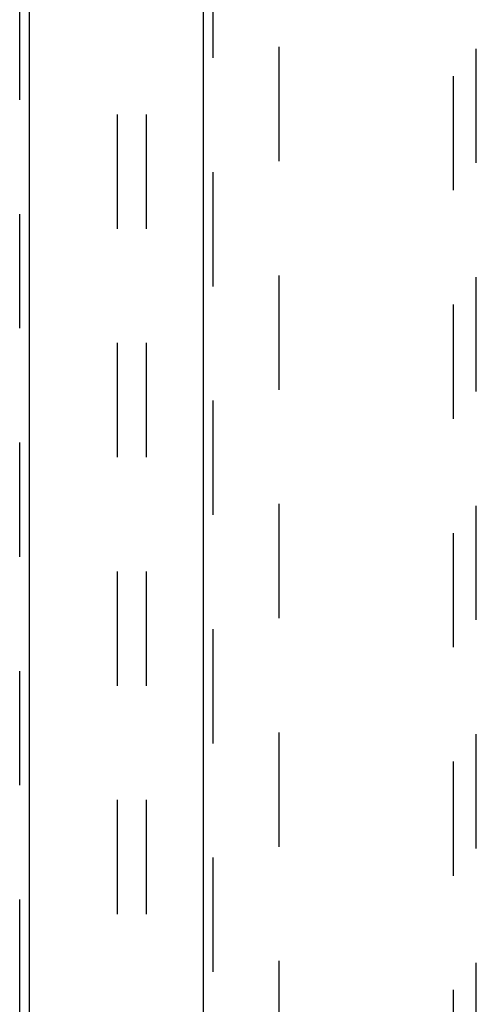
# Model space of a CAD drawing. Header units: inches. Extents: x 0 to 224, y 0 to 145.
# Tile 40 of 89: x 76 to 81, y 66 to 76. Entities that reach past the tile are written whole.
import ezdxf

# ---------------------------------------------------------------- set-up
doc = ezdxf.new("R2010")
doc.units = ezdxf.units.IN
doc.header["$LTSCALE"] = 12.302632
doc.header["$MEASUREMENT"] = 0
doc.linetypes.add('HIDDEN', pattern=[0.2, 0.1, -0.1])
for name, color, linetype in [('DEFAULT_2', 8, 'HIDDEN'), ('DOOR_2_ASSEMBLY', 7, 'CONTINUOUS'), ('DOOR_3_ASSEMBLY', 7, 'CONTINUOUS')]:
    doc.layers.add(name, color=color, linetype=linetype)

msp = doc.modelspace()

# ---------------------------------------------------------------- linework, layer by layer
at = {"layer": 'DEFAULT_2', "color": 8, "linetype": 'HIDDEN'}
for p, q in [((76.901, 85.169), (76.901, 56.173)), ((77.214, 85.169), (77.214, 56.173)), ((78.644, 83.436), (78.644, 22.466))]:
    msp.add_line(p, q, dxfattribs=at)
at = {"layer": 'DOOR_2_ASSEMBLY', "color": 3, "linetype": 'Continuous'}
msp.add_line((77.831, 21.805), (77.831, 84.097), dxfattribs=at)
at = {"layer": 'DOOR_2_ASSEMBLY', "color": 8, "linetype": 'HIDDEN'}
for p, q in [((77.935, 21.805), (77.935, 84.097)), ((80.519, 83.123), (80.519, 55.121)), ((80.769, 55.121), (80.769, 83.123))]:
    msp.add_line(p, q, dxfattribs=at)
at = {"layer": 'DOOR_3_ASSEMBLY', "color": 8, "linetype": 'HIDDEN'}
msp.add_line((75.852, 84.097), (75.852, 21.805), dxfattribs=at)
at = {"layer": 'DOOR_3_ASSEMBLY', "color": 3, "linetype": 'Continuous'}
msp.add_line((75.956, 84.097), (75.956, 21.805), dxfattribs=at)

doc.saveas('drawing.dxf')
